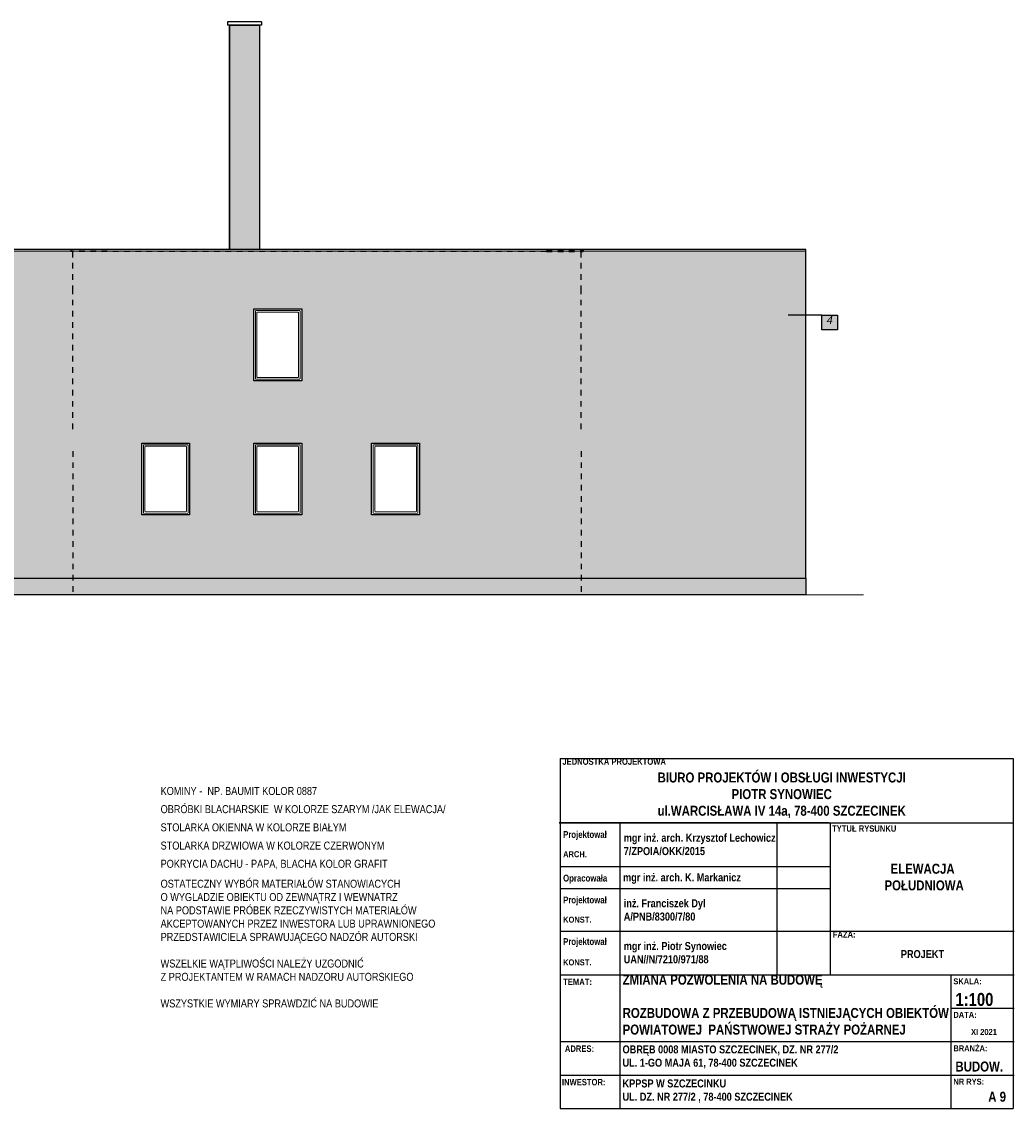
# Model space of a CAD drawing. Extents: x 260 to 500, y -3 to 25.
# Tile 16 of 16: x 475 to 500, y -3 to 25. Entities that reach past the tile are written whole.
import ezdxf

# ---------------------------------------------------------------- set-up
doc = ezdxf.new("R2010")
doc.units = 0
doc.header["$MEASUREMENT"] = 0
doc.linetypes.add('Przerywana', pattern=[0.282222, 0.141111, -0.141111])
for name, color, linetype in [('1 - elewacje', 7, 'Continuous'), ('1 - legenda', 7, 'Continuous'), ('1 - TABELKA', 7, 'Continuous'), ('1-ciemny', 7, 'Continuous'), ('1-DACHOWKA', 7, 'Continuous'), ('1-JASNY', 7, 'Continuous'), ('1-romans', 7, 'Continuous'), ('1-ŚCIANA OTWÓR', 7, 'Continuous'), ('1-ŚCIANY', 7, 'Continuous'), ('ArchiCAD', 7, 'Continuous'), ('tabela-ramka-opisy', 7, 'Continuous'), ('WYMIAR', 7, 'Continuous'), ('Wymiarowanie', 7, 'Continuous')]:
    doc.layers.add(name, color=color, linetype=linetype)
doc.styles.add('GENERATED_STYLE_1', font='ARIAL.ttf')
doc.styles.add('GENERATED_STYLE_2', font='ARIAL.ttf')

# ---------------------------------------------------------------- blocks, each defined once
blk = doc.blocks.new('HATCH_1033', base_point=(472.596, 10.735))
at = {"layer": '1-ciemny'}
h = blk.add_hatch(dxfattribs=at)
h.set_pattern_fill('beton wylewany', color=8, scale=0.03, style=0, pattern_type=0)
h.set_pattern_definition([(0, (0, 0), (0, 0.31176916), [0.03, -0.15000001]), (0, (0.09, 0.1559), (0, 0.31176916), [0.03, -0.15000001]), (60, (0, 0), (-0.27000001, 0.15588458), [0.03, -0.15000001]), (60, (0.18, 0), (-0.27000001, 0.15588458), [0.03, -0.15000001]), (120, (0.03, 0), (0.27000001, 0.15588458), [0.03, -0.15000001]), (120, (0.21, 0), (0.27000001, 0.15588458), [0.03, -0.15000001]), (0, (0, 0.03), (0, 0.0600000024), [0, -0.060000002, 0, -0.090000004]), (45, (0.03, 0.03), (-0.0424264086, 0.0424264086), [0, -0.045000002, 0, -0.075000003])])
h.paths.add_polyline_path([(472.596, 10.735), (494.573, 10.735), (494.573, 10.319), (472.596, 10.319)], flags=0)
at = {"layer": '1-ciemny', "color": 7, "linetype": 'Continuous'}
blk.add_lwpolyline([(472.596, 10.735), (494.573, 10.735), (494.573, 10.319), (472.596, 10.319)], close=True, dxfattribs=at)
blk = doc.blocks.new('HATCH_1077', base_point=(472.596, 18.969))
at = {"layer": '1-ŚCIANA OTWÓR'}
h = blk.add_hatch(color=252, dxfattribs=at)
h.paths.add_polyline_path([(472.596, 18.969), (472.596, 10.735), (494.573, 10.735), (494.573, 18.969)], flags=0)
h.paths.add_polyline_path([(480.741, 17.483), (481.941, 17.483), (481.941, 15.683), (480.741, 15.683)], flags=0)
h.paths.add_polyline_path([(480.741, 14.119), (481.941, 14.119), (481.941, 12.319), (480.741, 12.319)], flags=0)
h.paths.add_polyline_path([(483.695, 14.119), (484.895, 14.119), (484.895, 12.319), (483.695, 12.319)], flags=0)
h.paths.add_polyline_path([(477.934, 14.119), (479.134, 14.119), (479.134, 12.319), (477.934, 12.319)], flags=0)
at = {"layer": '1-ŚCIANA OTWÓR', "color": 7, "linetype": 'Continuous'}
for points in [[(472.596, 18.969), (472.596, 10.735), (494.573, 10.735), (494.573, 18.969)], [(480.741, 17.483), (481.941, 17.483), (481.941, 15.683), (480.741, 15.683)], [(477.934, 14.119), (479.134, 14.119), (479.134, 12.319), (477.934, 12.319)], [(480.741, 14.119), (481.941, 14.119), (481.941, 12.319), (480.741, 12.319)], [(483.695, 14.119), (484.895, 14.119), (484.895, 12.319), (483.695, 12.319)]]:
    blk.add_lwpolyline(points, close=True, dxfattribs=at)
blk = doc.blocks.new('HATCH_1084', base_point=(480.882, 18.969))
at = {"layer": '1-DACHOWKA'}
blk.add_hatch(color=254, dxfattribs=at).paths.add_polyline_path([(480.882, 18.969), (480.133, 18.969), (480.133, 24.599), (480.883, 24.599)], flags=0)
at = {"layer": '1-DACHOWKA', "color": 7, "linetype": 'Continuous'}
blk.add_lwpolyline([(480.882, 18.969), (480.133, 18.969), (480.133, 24.599), (480.883, 24.599)], close=True, dxfattribs=at)
blk = doc.blocks.new('HATCH_1307', base_point=(495.369, 16.959))
at = {"layer": '1-JASNY'}
blk.add_hatch(color=255, dxfattribs=at).paths.add_polyline_path([(495.369, 16.959), (494.978, 16.959), (494.978, 17.327), (495.369, 17.327)], flags=0)
at = {"layer": '1-JASNY', "color": 7, "linetype": 'Continuous'}
blk.add_lwpolyline([(495.369, 16.959), (494.978, 16.959), (494.978, 17.327), (495.369, 17.327)], close=True, dxfattribs=at)

msp = doc.modelspace()

# ---------------------------------------------------------------- linework, layer by layer
at = {"layer": '1 - elewacje', "color": 252, "linetype": 'Continuous'}
for p, q in [((480.933, 24.679), (480.083, 24.679)), ((480.083, 24.679), (480.083, 24.599)), ((480.933, 24.679), (480.933, 24.599)), ((480.933, 24.599), (480.083, 24.599)), ((480.133, 24.599), (480.133, 18.966)), ((480.883, 24.599), (480.882, 18.969))]:
    msp.add_line(p, q, dxfattribs=at)
at = {"layer": '1 - elewacje', "color": 252, "linetype": 'Przerywana'}
for p, q in [((477.07, 18.966), (476.153, 18.966)), ((476.153, 18.966), (476.153, 18.926)), ((488.075, 18.926), (476.153, 18.926)), ((476.203, 17.929), (476.203, 18.926)), ((488.075, 18.966), (488.993, 18.966)), ((488.075, 18.926), (488.993, 18.926)), ((488.943, 17.929), (488.943, 18.926)), ((488.993, 18.966), (488.993, 18.926)), ((476.203, 14.469), (476.203, 17.929)), ((488.943, 14.469), (488.943, 17.929)), ((476.203, 13.919), (476.203, 10.319)), ((488.943, 13.919), (488.943, 10.319))]:
    msp.add_line(p, q, dxfattribs=at)
at = {"layer": '1 - elewacje', "color": 7, "linetype": 'Continuous', "const_width": 0.025}
msp.add_lwpolyline([(445.862, 10.319), (496.028, 10.319)], dxfattribs=at)
at = {"layer": '1 - legenda', "color": 7, "linetype": 'Continuous'}
msp.add_line((495.162, 4.597), (488.392, 4.597), dxfattribs=at)
at = {"layer": '1 - TABELKA', "color": 7, "linetype": 'Continuous'}
for p, q in [((488.415, 4.597), (495.185, 4.597)), ((489.923, 3.507), (489.923, 4.597)), ((493.858, 2.957), (493.858, 4.597)), ((495.185, 4.597), (495.185, 3.507)), ((488.415, 3.507), (495.185, 3.507)), ((488.415, 3.507), (495.185, 3.507)), ((489.923, 2.957), (489.923, 3.507)), ((495.185, 3.507), (495.185, 2.957)), ((488.415, 2.957), (495.185, 2.957)), ((489.923, 1.885), (489.923, 2.957)), ((493.858, 1.885), (493.858, 2.957)), ((495.185, 2.957), (495.185, 1.885)), ((488.415, 1.885), (495.185, 1.885)), ((488.415, 1.885), (495.185, 1.885)), ((489.923, 0.795), (489.923, 1.885)), ((493.858, 0.795), (493.858, 1.885)), ((495.185, 1.885), (495.185, 0.795))]:
    msp.add_line(p, q, dxfattribs=at)
at = {"layer": '1-ŚCIANY', "color": 7, "linetype": 'Continuous', "const_width": 0.025}
for points in [[(494.573, 18.969), (472.596, 18.969)], [(494.573, 18.93), (472.596, 18.93)], [(494.573, 10.319), (494.573, 18.969)], [(480.741, 17.483), (481.941, 17.483)], [(480.741, 15.683), (480.741, 17.483)], [(480.741, 15.683), (480.741, 17.483)], [(480.741, 17.483), (481.941, 17.483)], [(481.941, 17.483), (480.741, 17.483)], [(480.741, 17.483), (480.741, 15.683)], [(481.941, 17.483), (480.741, 17.483)], [(480.741, 17.483), (480.741, 15.683)], [(480.781, 15.723), (480.781, 17.443)], [(480.781, 17.443), (481.901, 17.443)], [(480.781, 15.723), (480.781, 17.443)], [(480.781, 17.443), (481.901, 17.443)], [(481.901, 17.443), (480.781, 17.443)], [(480.781, 17.443), (480.781, 15.723)], [(481.901, 17.443), (480.781, 17.443)], [(480.781, 17.443), (480.781, 15.723)], [(480.821, 15.763), (480.821, 17.403)], [(480.821, 17.403), (481.861, 17.403)], [(480.821, 15.763), (480.821, 17.403)], [(480.821, 17.403), (481.861, 17.403)], [(481.861, 17.403), (480.821, 17.403)], [(480.821, 17.403), (480.821, 15.763)], [(481.861, 17.403), (480.821, 17.403)], [(480.821, 17.403), (480.821, 15.763)], [(481.861, 17.403), (480.821, 17.403)], [(480.821, 17.403), (480.821, 15.763)], [(481.861, 17.403), (481.861, 15.763)], [(481.861, 17.403), (481.861, 15.763)], [(481.861, 15.763), (481.861, 17.403)], [(481.861, 15.763), (481.861, 17.403)], [(481.861, 15.763), (481.861, 17.403)], [(481.901, 17.443), (481.901, 15.723)], [(481.901, 17.443), (481.901, 15.723)], [(481.901, 15.723), (481.901, 17.443)], [(481.901, 15.723), (481.901, 17.443)], [(481.941, 17.483), (481.941, 15.683)], [(481.941, 17.483), (481.941, 15.683)], [(481.941, 15.683), (481.941, 17.483)], [(481.941, 15.683), (481.941, 17.483)], [(481.941, 15.683), (480.741, 15.683)], [(481.941, 15.683), (480.741, 15.683)], [(480.741, 15.683), (481.941, 15.683)], [(480.741, 15.683), (481.941, 15.683)], [(481.901, 15.723), (480.781, 15.723)], [(481.901, 15.723), (480.781, 15.723)], [(480.781, 15.723), (481.901, 15.723)], [(480.781, 15.723), (481.901, 15.723)], [(481.861, 15.763), (480.821, 15.763)], [(481.861, 15.763), (480.821, 15.763)], [(480.821, 15.763), (481.861, 15.763)], [(480.821, 15.763), (481.861, 15.763)], [(480.821, 15.763), (481.861, 15.763)], [(477.934, 14.119), (479.134, 14.119)], [(477.934, 12.319), (477.934, 14.119)], [(477.934, 12.319), (477.934, 14.119)], [(477.934, 14.119), (479.134, 14.119)], [(477.934, 12.319), (477.934, 14.119)], [(477.934, 14.119), (479.134, 14.119)], [(477.934, 12.319), (477.934, 14.119)], [(477.934, 14.119), (479.134, 14.119)], [(479.094, 14.079), (477.974, 14.079)], [(477.974, 14.079), (477.974, 12.359)], [(479.094, 14.079), (477.974, 14.079)], [(477.974, 14.079), (477.974, 12.359)], [(477.974, 12.359), (477.974, 14.079)], [(477.974, 14.079), (479.094, 14.079)], [(477.974, 12.359), (477.974, 14.079)], [(477.974, 14.079), (479.094, 14.079)], [(479.054, 14.039), (478.014, 14.039)], [(478.014, 14.039), (478.014, 12.399)], [(479.054, 14.039), (478.014, 14.039)], [(478.014, 14.039), (478.014, 12.399)], [(478.014, 12.399), (478.014, 14.039)], [(478.014, 14.039), (479.054, 14.039)], [(478.014, 12.399), (478.014, 14.039)], [(478.014, 14.039), (479.054, 14.039)], [(478.014, 12.399), (478.014, 14.039)], [(478.014, 14.039), (479.054, 14.039)], [(479.054, 12.399), (479.054, 14.039)], [(479.054, 12.399), (479.054, 14.039)], [(479.054, 14.039), (479.054, 12.399)], [(479.054, 14.039), (479.054, 12.399)], [(479.054, 14.039), (479.054, 12.399)], [(479.094, 12.359), (479.094, 14.079)], [(479.094, 12.359), (479.094, 14.079)], [(479.094, 14.079), (479.094, 12.359)], [(479.094, 14.079), (479.094, 12.359)], [(479.134, 14.119), (479.134, 12.319)], [(479.134, 14.119), (479.134, 12.319)], [(479.134, 14.119), (479.134, 12.319)], [(479.134, 14.119), (479.134, 12.319)], [(480.741, 14.119), (481.941, 14.119)], [(480.741, 12.319), (480.741, 14.119)], [(480.741, 12.319), (480.741, 14.119)], [(480.741, 14.119), (481.941, 14.119)], [(480.741, 12.319), (480.741, 14.119)], [(480.741, 14.119), (481.941, 14.119)], [(480.741, 12.319), (480.741, 14.119)], [(480.741, 14.119), (481.941, 14.119)], [(481.901, 14.079), (480.781, 14.079)], [(480.781, 14.079), (480.781, 12.359)], [(481.901, 14.079), (480.781, 14.079)], [(480.781, 14.079), (480.781, 12.359)], [(480.781, 12.359), (480.781, 14.079)], [(480.781, 14.079), (481.901, 14.079)], [(480.781, 12.359), (480.781, 14.079)], [(480.781, 14.079), (481.901, 14.079)], [(481.861, 14.039), (480.821, 14.039)], [(480.821, 14.039), (480.821, 12.399)], [(481.861, 14.039), (480.821, 14.039)], [(480.821, 14.039), (480.821, 12.399)], [(480.821, 12.399), (480.821, 14.039)], [(480.821, 14.039), (481.861, 14.039)], [(480.821, 12.399), (480.821, 14.039)], [(480.821, 14.039), (481.861, 14.039)], [(480.821, 12.399), (480.821, 14.039)], [(480.821, 14.039), (481.861, 14.039)], [(481.861, 12.399), (481.861, 14.039)], [(481.861, 12.399), (481.861, 14.039)], [(481.861, 14.039), (481.861, 12.399)], [(481.861, 14.039), (481.861, 12.399)], [(481.861, 14.039), (481.861, 12.399)], [(481.901, 12.359), (481.901, 14.079)], [(481.901, 12.359), (481.901, 14.079)], [(481.901, 14.079), (481.901, 12.359)], [(481.901, 14.079), (481.901, 12.359)], [(481.941, 14.119), (481.941, 12.319)], [(481.941, 14.119), (481.941, 12.319)], [(481.941, 14.119), (481.941, 12.319)], [(481.941, 14.119), (481.941, 12.319)], [(483.695, 14.119), (484.895, 14.119)], [(483.695, 12.319), (483.695, 14.119)], [(483.695, 12.319), (483.695, 14.119)], [(483.695, 14.119), (484.895, 14.119)], [(483.695, 12.319), (483.695, 14.119)], [(483.695, 14.119), (484.895, 14.119)], [(483.695, 12.319), (483.695, 14.119)], [(483.695, 14.119), (484.895, 14.119)], [(484.855, 14.079), (483.735, 14.079)], [(483.735, 14.079), (483.735, 12.359)], [(484.855, 14.079), (483.735, 14.079)], [(483.735, 14.079), (483.735, 12.359)], [(483.735, 12.359), (483.735, 14.079)], [(483.735, 14.079), (484.855, 14.079)], [(483.735, 12.359), (483.735, 14.079)], [(483.735, 14.079), (484.855, 14.079)], [(484.815, 14.039), (483.775, 14.039)], [(483.775, 14.039), (483.775, 12.399)], [(484.815, 14.039), (483.775, 14.039)], [(483.775, 14.039), (483.775, 12.399)], [(483.775, 12.399), (483.775, 14.039)], [(483.775, 14.039), (484.815, 14.039)], [(483.775, 12.399), (483.775, 14.039)], [(483.775, 14.039), (484.815, 14.039)], [(483.775, 12.399), (483.775, 14.039)], [(483.775, 14.039), (484.815, 14.039)], [(484.815, 12.399), (484.815, 14.039)], [(484.815, 12.399), (484.815, 14.039)], [(484.815, 14.039), (484.815, 12.399)], [(484.815, 14.039), (484.815, 12.399)], [(484.815, 14.039), (484.815, 12.399)], [(484.855, 12.359), (484.855, 14.079)], [(484.855, 12.359), (484.855, 14.079)], [(484.855, 14.079), (484.855, 12.359)], [(484.855, 14.079), (484.855, 12.359)], [(484.895, 14.119), (484.895, 12.319)], [(484.895, 14.119), (484.895, 12.319)], [(484.895, 14.119), (484.895, 12.319)], [(484.895, 14.119), (484.895, 12.319)], [(479.134, 12.319), (477.934, 12.319)], [(479.134, 12.319), (477.934, 12.319)], [(479.134, 12.319), (477.934, 12.319)], [(479.134, 12.319), (477.934, 12.319)], [(477.974, 12.359), (479.094, 12.359)], [(477.974, 12.359), (479.094, 12.359)], [(479.094, 12.359), (477.974, 12.359)], [(479.094, 12.359), (477.974, 12.359)], [(478.014, 12.399), (479.054, 12.399)], [(478.014, 12.399), (479.054, 12.399)], [(479.054, 12.399), (478.014, 12.399)], [(479.054, 12.399), (478.014, 12.399)], [(479.054, 12.399), (478.014, 12.399)], [(481.941, 12.319), (480.741, 12.319)], [(481.941, 12.319), (480.741, 12.319)], [(481.941, 12.319), (480.741, 12.319)], [(481.941, 12.319), (480.741, 12.319)], [(480.781, 12.359), (481.901, 12.359)], [(480.781, 12.359), (481.901, 12.359)], [(481.901, 12.359), (480.781, 12.359)], [(481.901, 12.359), (480.781, 12.359)], [(480.821, 12.399), (481.861, 12.399)], [(480.821, 12.399), (481.861, 12.399)], [(481.861, 12.399), (480.821, 12.399)], [(481.861, 12.399), (480.821, 12.399)], [(481.861, 12.399), (480.821, 12.399)], [(484.895, 12.319), (483.695, 12.319)], [(484.895, 12.319), (483.695, 12.319)], [(484.895, 12.319), (483.695, 12.319)], [(484.895, 12.319), (483.695, 12.319)], [(483.735, 12.359), (484.855, 12.359)], [(483.735, 12.359), (484.855, 12.359)], [(484.855, 12.359), (483.735, 12.359)], [(484.855, 12.359), (483.735, 12.359)], [(483.775, 12.399), (484.815, 12.399)], [(483.775, 12.399), (484.815, 12.399)], [(484.815, 12.399), (483.775, 12.399)], [(484.815, 12.399), (483.775, 12.399)], [(484.815, 12.399), (483.775, 12.399)], [(472.796, 10.319), (494.573, 10.319)]]:
    msp.add_lwpolyline(points, dxfattribs=at)
at = {"layer": 'ArchiCAD', "color": 7, "linetype": 'Continuous'}
for p, q in [((494.978, 17.327), (494.131, 17.327)), ((494.978, 17.327), (495.369, 17.327)), ((494.978, 16.959), (494.978, 17.327)), ((495.369, 16.959), (494.978, 16.959)), ((488.415, 6.216), (488.415, 1.885)), ((488.415, 6.216), (499.772, 6.216)), ((499.772, 6.216), (499.772, -2.558)), ((488.392, 4.597), (499.772, 4.597)), ((488.415, 2.97), (488.415, 1.885)), ((488.415, 1.885), (488.415, 1.346)), ((488.415, 1.885), (488.415, -2.558)), ((495.185, 1.346), (495.185, 0.795)), ((488.415, 0.795), (499.796, 0.795)), ((489.923, -2.558), (489.923, 0.795)), ((498.205, 0.795), (498.205, -2.558)), ((498.205, -0.043), (499.796, -0.043)), ((488.415, -0.881), (498.205, -0.881)), ((498.205, -0.881), (499.796, -0.881)), ((488.415, -1.72), (498.205, -1.72)), ((498.205, -1.72), (499.796, -1.72)), ((488.415, -2.558), (499.772, -2.558))]:
    msp.add_line(p, q, dxfattribs=at)
at = {"layer": 'Wymiarowanie', "color": 7, "linetype": 'Continuous'}
msp.add_line((495.185, 1.885), (499.796, 1.885), dxfattribs=at)

# ---------------------------------------------------------------- block references
at = {"layer": '1-ciemny', "color": 8, "linetype": 'Continuous'}
msp.add_blockref('HATCH_1033', (472.596, 10.735), dxfattribs=at)
at = {"layer": '1-DACHOWKA', "color": 254, "linetype": 'Continuous'}
msp.add_blockref('HATCH_1084', (480.882, 18.969), dxfattribs=at)
at = {"layer": '1-JASNY', "color": 255, "linetype": 'Continuous'}
msp.add_blockref('HATCH_1307', (495.369, 16.959), dxfattribs=at)
at = {"layer": '1-ŚCIANA OTWÓR', "color": 252, "linetype": 'Continuous'}
msp.add_blockref('HATCH_1077', (472.596, 18.969), dxfattribs=at)

# ---------------------------------------------------------------- texts
at = {"color": 7, "style": 'GENERATED_STYLE_1'}
for s, insert, char_height, width, attachment_point in [('{\\fArial Narrow Europa Środkowa|b1|i0|c0|p34;mgr inż. arch. Krzysztof Lechowicz\\P7/ZPOIA/OKK/2015}', (490.012, 3.787), 0.2, 4.04559, 7), ('{\\fArial Narrow Europa Środkowa|b1|i0|c0|p34;Projektował}', (488.493, 4.173), 0.17, 1.16025, 7), ('{\\fArial Narrow Europa Środkowa|b1|i0|c0|p34;ARCH.}', (488.493, 3.738), 0.15, 0.56978, 7), ('{\\fArial Narrow Europa Środkowa|b1|i0|c0|p34;mgr inż. arch. K. Markanicz}', (489.995, 3.072), 0.2, 3.13765, 7), ('{\\fArial Narrow Europa Środkowa|b1|i0|c0|p34;ELEWACJA \\P POŁUDNIOWA}', (497.5, 3.24), 0.25, 2.18493, 5), ('{\\fArial Narrow Europa Środkowa|b1|i0|c0|p34;Opracowała}', (488.493, 3.079), 0.17, 1.176, 7), ('{\\fArial Narrow Europa Środkowa|b1|i0|c0|p34;inż. Franciszek Dyl\\PA/PNB/8300/7/80}', (490.012, 2.146), 0.2, 2.18029, 7), ('{\\fArial Narrow Europa Środkowa|b1|i0|c0|p34;Projektował}', (488.493, 2.532), 0.17, 1.16025, 7), ('{\\fArial Narrow Europa Środkowa|b1|i0|c0|p34;KONST.}', (488.493, 2.098), 0.15, 0.68559, 7), ('{\\fArial Narrow Europa Środkowa|b1|i0|c0|p34;mgr inż. Piotr Synowiec\\PUAN//N/7210/971/88}', (490.012, 1.075), 0.2, 2.74235, 7), ('{\\fArial Narrow Europa Środkowa|b1|i0|c0|p34;Projektował}', (488.493, 1.489), 0.17, 1.16025, 7), ('{\\fArial Narrow Europa Środkowa|b1|i0|c0|p34;PROJEKT}', (497.498, 1.31), 0.2, 1.14265, 5), ('{\\fArial Narrow Europa Środkowa|b1|i0|c0|p34;KONST.}', (488.493, 1.026), 0.15, 0.68559, 7), ('{\\fArial Narrow Europa Środkowa|b1|i0|c0|p34;ZMIANA POZWOLENIA NA BUDOWĘ\\P\\PROZBUDOWA Z PRZEBUDOWĄ ISTNIEJĄCYCH OBIEKTÓW \\PPOWIATOWEJ  PAŃSTWOWEJ STRAŻY POŻARNEJ}', (489.984, 0.794), 0.25, 8.70882, 1), ('{\\fArial Narrow Europa Środkowa|b1|i0|c0|p34;TEMAT:}', (488.495, 0.534), 0.16, 0.73129, 7), ('{\\fArial Narrow Europa Środkowa|b1|i0|c0|p34;SKALA:}', (498.272, 0.551), 0.15, 0.68096, 7), ('{\\fArial Narrow Europa Środkowa|b1|i0|c0|p34;DATA:}', (498.272, -0.287), 0.15, 0.56051, 7), ('{\\fArial Narrow Europa Środkowa|b1|i0|c0|p34;XI 2021}', (498.716, -0.717), 0.15, 0.63, 7), ('{\\fArial Narrow Europa Środkowa|b1|i0|c0|p34;ADRES:}', (488.537, -1.142), 0.16, 0.73624, 7), ('{\\fArial Narrow Europa Środkowa|b1|i0|c0|p34;OBRĘB 0008 MIASTO SZCZECINEK, DZ. NR 277/2 \\PUL. 1-GO MAJA 61, 78-400 SZCZECINEK}', (489.982, -0.978), 0.2, 5.78735, 1), ('{\\fArial Narrow Europa Środkowa|b1|i0|c0|p34;BRANŻA:}', (498.272, -1.126), 0.15, 0.81993, 7), ('{\\fArial Narrow Europa Środkowa|b1|i0|c0|p34;NR RYS:}', (498.272, -1.964), 0.15, 0.74118, 7), ('{\\fArial Narrow Europa Środkowa|b1|i0|c0|p34;INWESTOR:}', (488.464, -1.98), 0.16, 1.10682, 7), ('{\\fArial Narrow Europa Środkowa|b1|i0|c0|p34;KPPSP W SZCZECINKU\\PUL. DZ. NR 277/2 , 78-400 SZCZECINEK}', (489.982, -1.831), 0.2, 4.50882, 1), ('{\\fArial Narrow Europa Środkowa|b1|i0|c0|p34;A 9}', (499.146, -2.393), 0.25, 0.47096, 7)]:
    msp.add_mtext(s, dxfattribs=dict(at, insert=insert, char_height=char_height, width=width, attachment_point=attachment_point))
at = {"layer": '1-romans', "color": 7, "attachment_point": 7, "style": 'GENERATED_STYLE_1'}
for s, insert, char_height, width in [('{\\fArial Narrow Europa Środkowa|b1|i0|c0|p34;1:100}', (498.324, 0.007), 0.325, 1.01371), ('{\\fArial Narrow Europa Środkowa|b1|i0|c0|p34;BUDOW.}', (498.324, -1.636), 0.25, 1.25846)]:
    msp.add_mtext(s, dxfattribs=dict(at, insert=insert, char_height=char_height, width=width))
at = {"layer": 'tabela-ramka-opisy', "color": 7, "style": 'GENERATED_STYLE_1'}
for s, insert, char_height, width, attachment_point in [('{\\fArial Narrow Europa Środkowa|b1|i0|c0|p34;BIURO PROJEKTÓW I OBSŁUGI INWESTYCJI\\PPIOTR SYNOWIEC\\Pul.WARCISŁAWA IV 14a, 78-400 SZCZECINEK}', (493.97, 5.293), 0.25, 6.57794, 5), ('{\\fArial Narrow Europa Środkowa|b1|i0|c0|p34;JEDNOSTKA PROJEKTOWA}', (489.772, 6.216), 0.16, 2.63365, 2), ('{\\fArial Narrow Europa Środkowa|b1|i0|c0|p34;TYTUŁ RYSUNKU}', (496.038, 4.538), 0.16, 1.62565, 2), ('{\\fArial Narrow Europa Środkowa|b1|i0|c0|p34;FAZA:}', (495.537, 1.885), 0.16, 0.57812, 2)]:
    msp.add_mtext(s, dxfattribs=dict(at, insert=insert, char_height=char_height, width=width, attachment_point=attachment_point))
at = {"layer": 'WYMIAR', "color": 7, "char_height": 0.2, "attachment_point": 1}
for s, insert, width, style in [('{\\fArial Europa Środkowa|b0|i1|c0|p34;4}', (495.096, 17.306), 0.162, 'GENERATED_STYLE_2'), ('{\\fArial Narrow Europa Środkowa|b0|i0|c0|p34;KOMINY -  NP. BAUMIT KOLOR 0887}', (478.406, 5.5), 4.15676, 'GENERATED_STYLE_1'), ('{\\fArial Narrow Europa Środkowa|b0|i0|c0|p34;OBRÓBKI BLACHARSKIE  W KOLORZE SZARYM /JAK ELEWACJA/}', (478.406, 5.044), 7.54765, 'GENERATED_STYLE_1'), ('{\\fArial Narrow Europa Środkowa|b0|i0|c0|p34;STOLARKA OKIENNA W KOLORZE BIAŁYM}', (478.406, 4.588), 4.92882, 'GENERATED_STYLE_1'), ('{\\fArial Narrow Europa Środkowa|b0|i0|c0|p34;STOLARKA DRZWIOWA W KOLORZE CZERWONYM}', (478.406, 4.131), 5.93559, 'GENERATED_STYLE_1'), ('{\\fArial Narrow Europa Środkowa|b0|i0|c0|p34;POKRYCIA DACHU - PAPA, BLACHA KOLOR GRAFIT}', (478.406, 3.675), 6.00353, 'GENERATED_STYLE_1'), ('{\\fArial Narrow Europa Środkowa|b0|i0|c0|p34;OSTATECZNY WYBÓR MATERIAŁÓW STANOWIACYCH\\PO WYGLADZIE OBIEKTU OD ZEWNĄTRZ I WEWNATRZ\\PNA PODSTAWIE PRÓBEK RZECZYWISTYCH MATERIAŁÓW\\PAKCEPTOWANYCH PRZEZ INWESTORA LUB UPRAWNIONEGO \\PPRZEDSTAWICIELA SPRAWUJĄCEGO NADZÓR AUTORSKI\\P\\PWSZELKIE WĄTPLIWOŚCI NALEŻY UZGODNIĆ \\PZ PROJEKTANTEM W RAMACH NADZORU AUTORSKIEGO\\P\\PWSZYSTKIE WYMIARY SPRAWDZIĆ NA BUDOWIE}', (478.406, 3.175), 7.33147, 'GENERATED_STYLE_1')]:
    msp.add_mtext(s, dxfattribs=dict(at, insert=insert, width=width, style=style))

doc.saveas('drawing.dxf')
